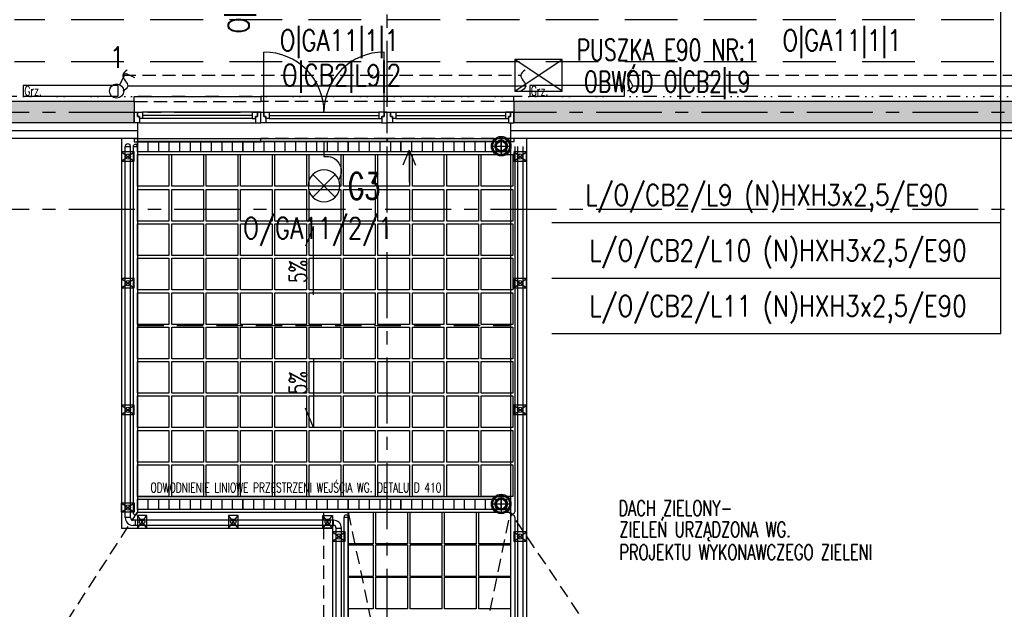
# Model space of a CAD drawing. Extents: x 41755 to 123924, y -112333 to 86187.
# Tile 244 of 256: x 104362 to 105296, y -6632 to -6073. Entities that reach past the tile are written whole.
import ezdxf
from ezdxf.enums import TextEntityAlignment as Align

# ---------------------------------------------------------------- set-up
doc = ezdxf.new("R2010")
doc.units = 0
doc.header["$LTSCALE"] = 50
for name, pattern in [('CENTER', [2, 1.25, -0.25, 0.25, -0.25]), ('DASHED', [0.75, 0.5, -0.25]), ('DASHED2', [0.375, 0.25, -0.125]), ('DIVIDE', [31.75, 12.7, -6.35, 0, -6.35, 0, -6.35])]:
    doc.linetypes.add(name, pattern=pattern)
doc.layers.get('0').update_dxf_attribs({"color": 101, "linetype": 'CONTINUOUS'})
for name, color, linetype in [('E-90', 6, 'CONTINUOUS'), ('E35', 6, 'CONTINUOUS'), ('Ele-balustrada', 8, 'CONTINUOUS'), ('Ins-co', 2, 'CONTINUOUS'), ('Ins-kan', 54, 'CONTINUOUS'), ('Ins-went', 141, 'CONTINUOUS'), ('Ins-wod', 4, 'CONTINUOUS'), ('Okn---okna', 5, 'CONTINUOUS'), ('Opis-spadki', 61, 'CONTINUOUS'), ('Os-osie glowne', 1, 'CENTER'), ('Pos-ceramika', 14, 'CONTINUOUS'), ('Sc-beton', 7, 'CONTINUOUS'), ('Sc-beton-hatch', 86, 'CONTINUOUS'), ('Sc-izolacja term-styropian', 151, 'STYROPIAN-KA'), ('Sch-opis', 51, 'CONTINUOUS'), ('Suf-widok', 8, 'CONTINUOUS'), ('W-idok', 8, 'CONTINUOUS'), ('W-otwor-strop', 1, 'CONTINUOUS'), ('W-widok-spadki', 61, 'CONTINUOUS')]:
    doc.layers.add(name, color=color, linetype=linetype)
doc.styles.add('ROMANS', font='romans', dxfattribs={"width": 0.85})
doc.linetypes.add('BATTING', pattern='A,0.0001,-0.1,[134,ltypeshp.shx,S=0.1,R=0,X=-0.1,Y=0],-0.2,[134,ltypeshp.shx,S=0.1,R=180,X=0.1,Y=0],-0.1', length=0.4001)
doc.linetypes.add('STYROPIAN-KA', pattern='A,0.0001,-0.1,[135,ltypeshp.shx,S=0.1,R=0,X=-0.1,Y=0],0,[135,ltypeshp.shx,S=0.1,R=180,X=0.1,Y=0],-0.1', length=0.2001)

# ---------------------------------------------------------------- blocks, each defined once
blk = doc.blocks.new('_wojektjey')
for p, q in [((-120, 10), (-120, 15)), ((-120, 15), (0, 15)), ((0, 15), (0, 10)), ((-8, 0), (-112, 0)), ((-8, -3), (-112, -3)), ((-8, -6), (-112, -6)), ((-115, -10), (-5, -10)), ((-120, -25), (-120, -28)), ((-120, -28), (0, -28)), ((0, -28), (0, -25))]:
    blk.add_line(p, q)
at = {"linetype": 'DASHED2'}
for p, q in [((-120, 10), (0, 10)), ((-120, -25), (0, -25))]:
    blk.add_line(p, q, dxfattribs=at)
for points in [[(-5, -10), (0, -10), (0, 0), (-3, 0), (-3, -4), (-5, -4)], [(-115, -10), (-120, -10), (-120, 0), (-117, 0), (-117, -4), (-115, -4)], [(-112, -6), (-115, -6), (-115, -4), (-117, -4), (-117, 0), (-115, 0), (-112, 0)], [(-8, -6), (-5, -6), (-5, -4), (-3, -4), (-3, 0), (-5, 0), (-8, 0)]]:
    blk.add_lwpolyline(points, close=True)
blk = doc.blocks.new('_hjgfkjhkj')
for p, q in [((0, 15), (-120, 15)), ((-120, 15), (-120, 10)), ((0, 10), (0, 15)), ((-112, 0), (-8, 0)), ((-112, -3), (-8, -3)), ((-112, -6), (-8, -6)), ((-5, -10), (-115, -10)), ((-120, -28), (-120, -25)), ((0, -28), (-120, -28)), ((0, -25), (0, -28))]:
    blk.add_line(p, q)
at = {"linetype": 'DASHED2'}
for p, q in [((0, 10), (-120, 10)), ((0, -25), (-120, -25))]:
    blk.add_line(p, q, dxfattribs=at)
for points in [[(-117, 0), (-117, 57)], [(-3, 0), (-3, 57)]]:
    blk.add_lwpolyline(points)
for points in [[(-115, -10), (-120, -10), (-120, 0), (-117, 0), (-117, -4), (-115, -4)], [(-112, -6), (-115, -6), (-115, -4), (-117, -4), (-117, 0), (-115, 0), (-112, 0)], [(-5, -10), (0, -10), (0, 0), (-3, 0), (-3, -4), (-5, -4)], [(-8, -6), (-5, -6), (-5, -4), (-3, -4), (-3, 0), (-5, 0), (-8, 0)]]:
    blk.add_lwpolyline(points, close=True)
for centre, start, end in [((-117, 0), 0, 90), ((-3, 0), 90, 180)]:
    blk.add_arc(centre, 57, start, end)
blk = doc.blocks.new('_STRZAŁKA_WENT')
for q in [(-6.02, -14.01), (0, -30.24), (6.02, -14.01)]:
    blk.add_line((0, 0), q)
blk = doc.blocks.new('SPADKI')
at = {"ltscale": 25}
blk.add_lwpolyline([(0, 0), (0, -70), (-8, -50), (-8, -50)], dxfattribs=at)
at = {"ltscale": 25, "style": 'ROMANS', "width": 0.7}
blk.add_attdef('SP%', text='', height=18, rotation=90, dxfattribs=at).set_placement((-4.9, -24), align=Align.CENTER)
blk = doc.blocks.new('odwodnienie-liniowe2_mb')
at = {"ltscale": 25}
for p, q in [((0, 7.5), (100, 7.5)), ((10, 5), (10, -5)), ((20, 5), (20, -5)), ((30, 5), (30, -5)), ((40, 5), (40, -5)), ((50, 5), (50, -5)), ((60, 5), (60, -5)), ((70, 5), (70, -5)), ((80, 5), (80, -5)), ((90, 5), (90, -5)), ((0, -7.5), (100, -7.5))]:
    blk.add_line(p, q, dxfattribs=at)
blk.add_lwpolyline([(0, 5), (100, 5), (100, -5), (0, -5)], close=True, dxfattribs=at)
blk = doc.blocks.new('_VKJXKDFJKJFHKJGFJHKVCJKHGHJ')
at = {"layer": 'Ins-wod'}
for p, q in [((-7.87, 0), (7.87, 0)), ((0, 7.87), (0, -7.87)), ((0, -5.95), (0, 5.95)), ((0, 5.95), (0, -5.95))]:
    blk.add_line(p, q, dxfattribs=at)
for radius in [9.24, 8.12, 5.95, 5.25, 4.55]:
    blk.add_circle((0, 0), radius, dxfattribs=at)
blk = doc.blocks.new('A$C7F236BD7')
at = {"layer": 'E35', "ltscale": 0.2}
for p, q in [((-52.4, -10.69), (-31.01, 10.7)), ((-31.01, -10.69), (-52.4, 10.7))]:
    blk.add_line(p, q, dxfattribs=at)
at = {"layer": 'E35'}
blk.add_line((0, 0), (-14.01, 0), dxfattribs=at)
at = {"layer": 'E35', "ltscale": 0.2}
blk.add_circle((-41.7, 0), 15.12, dxfattribs=at)
at = {"layer": 'E35'}
blk.add_arc((-27.86, 2.36), 14.04, 350.33159, 124.49886, dxfattribs=at)

msp = doc.modelspace()

# ---------------------------------------------------------------- hatches: boundary and pattern name
at = {"layer": 'Sc-beton-hatch'}
h = msp.add_hatch(dxfattribs=at)
h.set_pattern_fill('ANSI33', color=256, style=0)
h.set_pattern_definition([(45, (48983.4185, 565.478), (-4.49012806, 4.49012806), []), (45, (48987.9087, 565.478), (-4.49012806, 4.49012806), [3.175, -1.5875])])
h.paths.add_polyline_path([(110735.966, -5930.641), (110735.966, -5910.641), (110669.966, -5910.641), (110669.966, -5930.641)])
h.paths.add_polyline_path([(110595.966, -5930.641), (110595.966, -5910.641), (110380.966, -5910.641), (110380.966, -5930.641)])
h.paths.add_polyline_path([(110480.966, -5420.641), (110480.966, -5400.641), (110420.966, -5400.641), (110420.966, -5420.641), (110440.966, -5420.641)])
h.paths.add_polyline_path([(110038.966, -5420.641), (110038.966, -5400.641), (109530.966, -5400.641), (109530.966, -5420.641), (109570.966, -5420.641), (109570.966, -5910.641), (109369.466, -5910.641), (109369.466, -5930.641), (110280.966, -5930.641), (110280.966, -5910.641), (109590.966, -5910.641), (109590.966, -5420.641)])
h.paths.add_polyline_path([(109170.966, -6150.641), (109170.966, -6170.641), (110210.966, -6170.641), (110210.966, -6150.641)])
h.paths.add_polyline_path([(108990.966, -5910.641), (108990.966, -5850.641), (108970.966, -5850.641), (108970.966, -5910.641), (108670.966, -5910.641), (108670.966, -5930.641), (109239.466, -5930.641), (109239.466, -5910.641)])
h.paths.add_polyline_path([(108990.966, -5655.641), (108970.966, -5655.641), (108970.966, -5675.641), (108990.966, -5675.641)])
h.paths.add_polyline_path([(108950.966, -5400.641), (108950.966, -5420.641), (108970.966, -5420.641), (108970.966, -5480.641), (108990.966, -5480.641), (108990.966, -5420.641), (109010.966, -5420.641), (109010.966, -5400.641)])
h.paths.add_polyline_path([(108342.966, -5400.641), (108342.966, -5973.641), (108362.966, -5973.641), (108362.966, -5930.641), (108540.966, -5930.641), (108540.966, -5910.641), (108362.966, -5910.641), (108362.966, -5420.641), (108640.966, -5420.641), (108640.966, -5400.641)])
h.paths.add_polyline_path([(107982.966, -5400.641), (107982.966, -5420.641), (108320.966, -5420.641), (108320.966, -5910.641), (108298.966, -5910.641), (108298.966, -5930.641), (108320.966, -5930.641), (108320.966, -5973.641), (108340.966, -5973.641), (108340.966, -5400.641)])
h.paths.add_polyline_path([(108362.966, -6150.641), (108362.966, -6108.641), (108342.966, -6108.641), (108342.966, -6170.641), (108740.966, -6170.641), (108740.966, -6150.641)])
h.paths.add_polyline_path([(108340.966, -6170.641), (108340.966, -6108.641), (108320.966, -6108.641), (108320.966, -6150.641), (107700.966, -6150.641), (107700.966, -6170.641)])
h.paths.add_polyline_path([(107995.966, -5910.641), (107995.966, -5930.641), (108238.966, -5930.641), (108238.966, -5910.641)], flags=17)
h.paths.add_polyline_path([(107799.966, -5910.641), (107799.966, -5930.641), (107865.966, -5930.641), (107865.966, -5910.641)])
h.paths.add_polyline_path([(107725.966, -5930.641), (107725.966, -5910.641), (107550.966, -5910.641), (107550.966, -5930.641)])
h.paths.add_polyline_path([(107430.966, -5930.641), (107430.966, -5910.641), (107308.966, -5910.641), (107308.966, -5930.641)])
h.paths.add_polyline_path([(106300.966, -6150.641), (106300.966, -6170.641), (107340.966, -6170.641), (107340.966, -6150.641)])
h.paths.add_polyline_path([(107188.966, -5930.641), (107188.966, -5910.641), (107140.966, -5910.641), (107140.966, -5930.641)])
h.paths.add_polyline_path([(107040.966, -5930.641), (107040.966, -5910.641), (106830.966, -5910.641), (106830.966, -5930.641)], flags=16)
h.paths.add_polyline_path([(107168.966, -5420.641), (107168.966, -5400.641), (106660.966, -5400.641), (106660.966, -5420.641), (106700.966, -5420.641), (106700.966, -5910.641), (106618.966, -5910.641), (106618.966, -5930.641), (106730.966, -5930.641), (106730.966, -5910.641), (106720.966, -5910.641), (106720.966, -5420.641)])
h.paths.add_polyline_path([(106518.966, -5930.641), (106518.966, -5910.641), (106291.966, -5910.641), (106291.966, -5930.641)])
h.paths.add_polyline_path([(106120.966, -5910.641), (106120.966, -5420.641), (106140.966, -5420.641), (106140.966, -5400.641), (106080.966, -5400.641), (106080.966, -5420.641), (106100.966, -5420.641), (106100.966, -5910.641), (105979.966, -5910.641), (105979.966, -5930.641), (106191.966, -5930.641), (106191.966, -5910.641)])
h.paths.add_polyline_path([(105659.966, -5910.641), (105659.966, -5930.641), (105879.966, -5930.641), (105879.966, -5910.641)])
h.paths.add_polyline_path([(105492.966, -6150.641), (105492.966, -6108.641), (105472.966, -6108.641), (105472.966, -6170.641), (105870.966, -6170.641), (105870.966, -6150.641)])
h.paths.add_polyline_path([(105559.966, -5930.641), (105559.966, -5910.641), (105492.966, -5910.641), (105492.966, -5420.641), (105770.966, -5420.641), (105770.966, -5400.641), (105472.966, -5400.641), (105472.966, -5973.641), (105492.966, -5973.641), (105492.966, -5930.641)])
h.paths.add_polyline_path([(105450.966, -5910.641), (105428.966, -5910.641), (105428.966, -5930.641), (105450.966, -5930.641), (105450.966, -5973.641), (105470.966, -5973.641), (105470.966, -5400.641), (105112.966, -5400.641), (105112.966, -5420.641), (105450.966, -5420.641)])
h.paths.add_polyline_path([(105470.966, -6170.641), (105470.966, -6108.641), (105450.966, -6108.641), (105450.966, -6150.641), (104830.966, -6150.641), (104830.966, -6170.641)])
h.paths.add_polyline_path([(105260.966, -5910.641), (105260.966, -5930.641), (105368.966, -5930.641), (105368.966, -5910.641)], flags=16)
h.paths.add_polyline_path([(105160.966, -5930.641), (105160.966, -5910.641), (105059.966, -5910.641), (105059.966, -5930.641)])
h.paths.add_polyline_path([(105014.966, -5930.641), (105014.966, -5910.641), (104929.966, -5910.641), (104929.966, -5930.641)])
h.paths.add_polyline_path([(104855.966, -5930.641), (104855.966, -5910.641), (104715.966, -5910.641), (104715.966, -5930.641)])
h.paths.add_polyline_path([(104740.966, -5420.641), (104740.966, -5400.641), (104680.966, -5400.641), (104680.966, -5420.641)])
h.paths.add_polyline_path([(103790.966, -5400.641), (103790.966, -5420.641), (103830.966, -5420.641), (103830.966, -5910.641), (103540.966, -5910.641), (103540.966, -5930.641), (104585.966, -5930.641), (104585.966, -5910.641), (103850.966, -5910.641), (103850.966, -5420.641), (104298.966, -5420.641), (104298.966, -5400.641)])
h.paths.add_polyline_path([(104470.966, -6170.641), (104470.966, -6150.641), (103430.966, -6150.641), (103430.966, -6170.641)])
h.paths.add_polyline_path([(103440.966, -5930.641), (103440.966, -5910.641), (103250.966, -5910.641), (103250.966, -5420.641), (103270.966, -5420.641), (103270.966, -5400.641), (103210.966, -5400.641), (103210.966, -5420.641), (103230.966, -5420.641), (103230.966, -5910.641), (103077.966, -5910.641), (103077.966, -5930.641)])
h.paths.add_polyline_path([(103000.966, -6170.641), (103000.966, -6150.641), (102422.966, -6150.641), (102422.966, -6108.641), (102402.966, -6108.641), (102402.966, -6170.641)])
h.paths.add_polyline_path([(102977.966, -5930.641), (102977.966, -5910.641), (102653.966, -5910.641), (102653.966, -5930.641)])
h.paths.add_polyline_path([(102553.966, -5930.641), (102553.966, -5910.641), (102422.966, -5910.641), (102422.966, -5520.641), (102452.966, -5520.641), (102452.966, -5500.641), (102422.966, -5500.641), (102422.966, -5400.641), (102402.966, -5400.641), (102402.966, -5973.641), (102422.966, -5973.641), (102422.966, -5930.641)])
h.paths.add_polyline_path([(102582.966, -5500.641), (102552.966, -5500.641), (102552.966, -5520.641), (102602.966, -5520.641), (102602.966, -5420.641), (102642.966, -5420.641), (102642.966, -5400.641), (102582.966, -5400.641)])

# ---------------------------------------------------------------- linework, layer by layer
at = {"layer": 'E35', "linetype": 'Continuous', "ltscale": 0.3}
for p, q in [((105292.918, -6370.351), (105292.918, -6031.638)), ((104867.123, -6265.107), (105292.918, -6265.107)), ((104867.123, -6317.729), (105292.918, -6317.729)), ((104867.123, -6370.351), (105292.918, -6370.351))]:
    msp.add_line(p, q, dxfattribs=at)
at = {"layer": 'E35'}
for p, q in [((104876.834, -6140.733), (104831.834, -6110.733)), ((104831.834, -6140.733), (104876.834, -6110.733)), ((104457.296, -6134.608), (104462.822, -6123.572)), ((104462.822, -6123.572), (104471.357, -6127.846))]:
    msp.add_line(p, q, dxfattribs=at)
at = {"layer": 'E35', "ltscale": 0.2}
msp.add_lwpolyline([(104831.834, -6140.733), (104876.834, -6140.733), (104876.834, -6110.733), (104831.834, -6110.733)], close=True, dxfattribs=at)
at = {"layer": 'E35'}
msp.add_circle((104454.274, -6140.643), 6.75, dxfattribs=at)
at = {"layer": 'Ele-balustrada'}
for p, q in [((104458.966, -6207.141), (104470.966, -6198.141)), ((104458.966, -6198.141), (104470.966, -6207.141)), ((104458.966, -6207.141), (104470.966, -6198.141)), ((104458.966, -6198.141), (104470.966, -6207.141)), ((104462.466, -6544.641), (104462.466, -6193.141)), ((104462.466, -6193.141), (104467.466, -6193.141)), ((104467.466, -6544.641), (104467.466, -6193.141)), ((104469.966, -6193.141), (104473.966, -6193.141)), ((104830.966, -6207.141), (104842.966, -6198.141)), ((104830.966, -6198.141), (104842.966, -6207.141)), ((104458.966, -6327.141), (104470.966, -6318.141)), ((104458.966, -6318.141), (104470.966, -6327.141)), ((104458.966, -6327.141), (104470.966, -6318.141)), ((104458.966, -6318.141), (104470.966, -6327.141)), ((104830.966, -6327.141), (104842.966, -6318.141)), ((104830.966, -6318.141), (104842.966, -6327.141)), ((104830.966, -6327.141), (104842.966, -6318.141)), ((104830.966, -6318.141), (104842.966, -6327.141)), ((104458.966, -6447.141), (104470.966, -6438.141)), ((104458.966, -6438.141), (104470.966, -6447.141)), ((104458.966, -6447.141), (104470.966, -6438.141)), ((104458.966, -6438.141), (104470.966, -6447.141)), ((104830.966, -6447.141), (104842.966, -6438.141)), ((104830.966, -6438.141), (104842.966, -6447.141)), ((104830.966, -6447.141), (104842.966, -6438.141)), ((104830.966, -6438.141), (104842.966, -6447.141)), ((104458.966, -6530.641), (104470.966, -6539.641)), ((104458.966, -6539.641), (104470.966, -6530.641)), ((104467.466, -6544.641), (104462.466, -6544.641)), ((104482.966, -6554.641), (104473.966, -6542.641)), ((104473.966, -6554.641), (104482.966, -6542.641)), ((104569.466, -6554.641), (104560.466, -6542.641)), ((104560.466, -6554.641), (104569.466, -6542.641)), ((104649.966, -6554.641), (104658.966, -6542.641)), ((104658.966, -6554.641), (104649.966, -6542.641)), ((104669.966, -6544.141), (104673.966, -6544.141)), ((104659.966, -6547.141), (104469.966, -6547.141)), ((104659.966, -6552.141), (104469.966, -6552.141)), ((104471.966, -6547.141), (104471.966, -6552.141)), ((104659.966, -6552.141), (104659.966, -6547.141)), ((104662.466, -6969.641), (104662.466, -6554.641)), ((104662.466, -6554.641), (104667.466, -6554.641)), ((104667.466, -6969.641), (104667.466, -6554.641)), ((104658.966, -6567.141), (104670.966, -6558.141)), ((104658.966, -6558.141), (104670.966, -6567.141)), ((104830.966, -6567.141), (104842.966, -6558.141)), ((104830.966, -6558.141), (104842.966, -6567.141))]:
    msp.add_line(p, q, dxfattribs=at)
for points in [[(104458.966, -6207.141), (104470.966, -6207.141), (104470.966, -6198.141), (104458.966, -6198.141)], [(104458.966, -6207.141), (104470.966, -6207.141), (104470.966, -6198.141), (104458.966, -6198.141)], [(104830.966, -6207.141), (104842.966, -6207.141), (104842.966, -6198.141), (104830.966, -6198.141)], [(104458.966, -6327.141), (104470.966, -6327.141), (104470.966, -6318.141), (104458.966, -6318.141)], [(104458.966, -6327.141), (104470.966, -6327.141), (104470.966, -6318.141), (104458.966, -6318.141)], [(104830.966, -6327.141), (104842.966, -6327.141), (104842.966, -6318.141), (104830.966, -6318.141)], [(104830.966, -6327.141), (104842.966, -6327.141), (104842.966, -6318.141), (104830.966, -6318.141)], [(104458.966, -6447.141), (104470.966, -6447.141), (104470.966, -6438.141), (104458.966, -6438.141)], [(104458.966, -6447.141), (104470.966, -6447.141), (104470.966, -6438.141), (104458.966, -6438.141)], [(104830.966, -6447.141), (104842.966, -6447.141), (104842.966, -6438.141), (104830.966, -6438.141)], [(104830.966, -6447.141), (104842.966, -6447.141), (104842.966, -6438.141), (104830.966, -6438.141)], [(104458.966, -6530.641), (104470.966, -6530.641), (104470.966, -6539.641), (104458.966, -6539.641)], [(104482.966, -6554.641), (104482.966, -6542.641), (104473.966, -6542.641), (104473.966, -6554.641)], [(104569.466, -6554.641), (104569.466, -6542.641), (104560.466, -6542.641), (104560.466, -6554.641)], [(104649.966, -6554.641), (104649.966, -6542.641), (104658.966, -6542.641), (104658.966, -6554.641)], [(104658.966, -6567.141), (104670.966, -6567.141), (104670.966, -6558.141), (104658.966, -6558.141)], [(104830.966, -6567.141), (104842.966, -6567.141), (104842.966, -6558.141), (104830.966, -6558.141)]]:
    msp.add_lwpolyline(points, close=True, dxfattribs=at)
for points in [[(104469.966, -6193.141), (104469.966, -6540.141)], [(104473.966, -6193.141), (104473.966, -6540.141)], [(104827.966, -6193.141), (104827.966, -6539.141)], [(104831.966, -6193.141), (104831.966, -6539.141)], [(104834.466, -6193.141), (104834.466, -6969.641)], [(104839.466, -6193.141), (104839.466, -6969.641)], [(104669.966, -6969.641), (104669.966, -6544.141)], [(104673.966, -6969.641), (104673.966, -6544.141)], [(104827.966, -6544.141), (104827.966, -6969.641)], [(104831.966, -6544.141), (104831.966, -6969.641)]]:
    msp.add_lwpolyline(points, dxfattribs=at)
for centre in [(104464.966, -6202.641), (104464.966, -6202.641), (104836.966, -6202.641), (104464.966, -6322.641), (104464.966, -6322.641), (104836.966, -6322.641), (104836.966, -6322.641), (104464.966, -6442.641), (104464.966, -6442.641), (104836.966, -6442.641), (104836.966, -6442.641), (104464.966, -6535.141), (104478.466, -6548.641), (104564.966, -6548.641), (104654.466, -6548.641), (104664.966, -6562.641), (104836.966, -6562.641)]:
    msp.add_circle(centre, 2.5, dxfattribs=at)
for centre, radius, start, end in [((104464.966, -6193.141), 2.5, 0, 180), ((104471.966, -6193.141), 2, 0, 180), ((104469.966, -6544.641), 7.5, 180, 270), ((104469.966, -6544.641), 2.5, 180, 270), ((104471.966, -6540.141), 2, 180, 0), ((104671.966, -6544.141), 2, 0, 180), ((104829.966, -6539.141), 2, 180, 0), ((104829.966, -6544.141), 2, 0, 180), ((104659.966, -6554.641), 7.5, 0, 90), ((104659.966, -6554.641), 2.5, 0, 90)]:
    msp.add_arc(centre, radius, start, end, dxfattribs=at)
at = {"layer": 'Ins-co', "linetype": 'DASHED', "ltscale": 0.5}
for p, q in [((104460.163, -6125.641), (104837.63, -6125.641)), ((104938.673, -6125.641), (105986.72, -6125.641))]:
    msp.add_line(p, q, dxfattribs=at)
at = {"layer": 'Ins-co', "linetype": 'Continuous', "ltscale": 0.5}
for p, q in [((104464.848, -6135.641), (104842.316, -6135.641)), ((104943.358, -6135.641), (105991.406, -6135.641))]:
    msp.add_line(p, q, dxfattribs=at)
at = {"layer": 'Ins-co'}
for points in [[(104365.775, -6135.458), (104365.775, -6145.458), (104455.775, -6145.458), (104455.775, -6135.458)], [(104846.093, -6135.458), (104846.093, -6145.458), (104936.093, -6145.458), (104936.093, -6135.458)]]:
    msp.add_lwpolyline(points, close=True, dxfattribs=at)
at = {"layer": 'Ins-co', "linetype": 'Continuous', "ltscale": 0.5}
for points in [[(104464.365, -6120.715), (104460.16, -6125.664), (104464.832, -6135.936), (104460.347, -6140.792)], [(104841.832, -6120.715), (104837.628, -6125.664), (104842.3, -6135.936), (104837.815, -6140.792)], [(104942.875, -6120.715), (104938.67, -6125.664), (104943.342, -6135.936), (104938.857, -6140.792)]]:
    msp.add_spline(points, degree=3, dxfattribs=at)
at = {"layer": 'Ins-went', "linetype": 'DASHED', "ltscale": 2}
for p, q in [((105436.273, -6073.012), (104357.473, -6073.012)), ((105436.273, -6113.012), (104357.473, -6113.012))]:
    msp.add_line(p, q, dxfattribs=at)
at = {"layer": 'Os-osie glowne'}
for points in [[(104710.966, -10955.641), (104710.966, -4978.641)], [(99508.966, -6160.641), (111775.966, -6160.641)], [(99508.966, -6252.641), (111775.966, -6252.641)]]:
    msp.add_lwpolyline(points, dxfattribs=at)
at = {"layer": 'Pos-ceramika'}
for points in [[(104473.966, -6200.641), (104503.966, -6200.641), (104503.966, -6230.641), (104473.966, -6230.641)], [(104506.566, -6200.641), (104536.566, -6200.641), (104536.566, -6230.641), (104506.566, -6230.641)], [(104539.166, -6200.641), (104569.166, -6200.641), (104569.166, -6230.641), (104539.166, -6230.641)], [(104571.766, -6200.641), (104601.766, -6200.641), (104601.766, -6230.641), (104571.766, -6230.641)], [(104604.366, -6200.641), (104634.366, -6200.641), (104634.366, -6230.641), (104604.366, -6230.641)], [(104636.966, -6200.641), (104666.966, -6200.641), (104666.966, -6230.641), (104636.966, -6230.641)], [(104669.566, -6200.641), (104699.566, -6200.641), (104699.566, -6230.641), (104669.566, -6230.641)], [(104702.166, -6200.641), (104732.166, -6200.641), (104732.166, -6230.641), (104702.166, -6230.641)], [(104734.766, -6200.641), (104764.766, -6200.641), (104764.766, -6230.641), (104734.766, -6230.641)], [(104767.366, -6200.641), (104797.366, -6200.641), (104797.366, -6230.641), (104767.366, -6230.641)], [(104799.966, -6200.641), (104829.966, -6200.641), (104829.966, -6230.641), (104799.966, -6230.641)], [(104473.966, -6233.841), (104503.966, -6233.841), (104503.966, -6263.841), (104473.966, -6263.841)], [(104506.566, -6233.841), (104536.566, -6233.841), (104536.566, -6263.841), (104506.566, -6263.841)], [(104539.166, -6233.841), (104569.166, -6233.841), (104569.166, -6263.841), (104539.166, -6263.841)], [(104571.766, -6233.841), (104601.766, -6233.841), (104601.766, -6263.841), (104571.766, -6263.841)], [(104604.366, -6233.841), (104634.366, -6233.841), (104634.366, -6263.841), (104604.366, -6263.841)], [(104636.966, -6233.841), (104666.966, -6233.841), (104666.966, -6263.841), (104636.966, -6263.841)], [(104669.566, -6233.841), (104699.566, -6233.841), (104699.566, -6263.841), (104669.566, -6263.841)], [(104702.166, -6233.841), (104732.166, -6233.841), (104732.166, -6263.841), (104702.166, -6263.841)], [(104734.766, -6233.841), (104764.766, -6233.841), (104764.766, -6263.841), (104734.766, -6263.841)], [(104767.366, -6233.841), (104797.366, -6233.841), (104797.366, -6263.841), (104767.366, -6263.841)], [(104799.966, -6233.841), (104829.966, -6233.841), (104829.966, -6263.841), (104799.966, -6263.841)], [(104473.966, -6266.441), (104503.966, -6266.441), (104503.966, -6296.441), (104473.966, -6296.441)], [(104506.566, -6266.441), (104536.566, -6266.441), (104536.566, -6296.441), (104506.566, -6296.441)], [(104539.166, -6266.441), (104569.166, -6266.441), (104569.166, -6296.441), (104539.166, -6296.441)], [(104571.766, -6266.441), (104601.766, -6266.441), (104601.766, -6296.441), (104571.766, -6296.441)], [(104604.366, -6266.441), (104634.366, -6266.441), (104634.366, -6296.441), (104604.366, -6296.441)], [(104636.966, -6266.441), (104666.966, -6266.441), (104666.966, -6296.441), (104636.966, -6296.441)], [(104669.566, -6266.441), (104699.566, -6266.441), (104699.566, -6296.441), (104669.566, -6296.441)], [(104702.166, -6266.441), (104732.166, -6266.441), (104732.166, -6296.441), (104702.166, -6296.441)], [(104734.766, -6266.441), (104764.766, -6266.441), (104764.766, -6296.441), (104734.766, -6296.441)], [(104767.366, -6266.441), (104797.366, -6266.441), (104797.366, -6296.441), (104767.366, -6296.441)], [(104799.966, -6266.441), (104829.966, -6266.441), (104829.966, -6296.441), (104799.966, -6296.441)], [(104473.966, -6299.041), (104503.966, -6299.041), (104503.966, -6329.041), (104473.966, -6329.041)], [(104506.566, -6299.041), (104536.566, -6299.041), (104536.566, -6329.041), (104506.566, -6329.041)], [(104539.166, -6299.041), (104569.166, -6299.041), (104569.166, -6329.041), (104539.166, -6329.041)], [(104571.766, -6299.041), (104601.766, -6299.041), (104601.766, -6329.041), (104571.766, -6329.041)], [(104604.366, -6299.041), (104634.366, -6299.041), (104634.366, -6329.041), (104604.366, -6329.041)], [(104636.966, -6299.041), (104666.966, -6299.041), (104666.966, -6329.041), (104636.966, -6329.041)], [(104669.566, -6299.041), (104699.566, -6299.041), (104699.566, -6329.041), (104669.566, -6329.041)], [(104702.166, -6299.041), (104732.166, -6299.041), (104732.166, -6329.041), (104702.166, -6329.041)], [(104734.766, -6299.041), (104764.766, -6299.041), (104764.766, -6329.041), (104734.766, -6329.041)], [(104767.366, -6299.041), (104797.366, -6299.041), (104797.366, -6329.041), (104767.366, -6329.041)], [(104799.966, -6299.041), (104829.966, -6299.041), (104829.966, -6329.041), (104799.966, -6329.041)], [(104473.966, -6331.641), (104503.966, -6331.641), (104503.966, -6361.641), (104473.966, -6361.641)], [(104506.566, -6331.641), (104536.566, -6331.641), (104536.566, -6361.641), (104506.566, -6361.641)], [(104539.166, -6331.641), (104569.166, -6331.641), (104569.166, -6361.641), (104539.166, -6361.641)], [(104571.766, -6331.641), (104601.766, -6331.641), (104601.766, -6361.641), (104571.766, -6361.641)], [(104604.366, -6331.641), (104634.366, -6331.641), (104634.366, -6361.641), (104604.366, -6361.641)], [(104636.966, -6331.641), (104666.966, -6331.641), (104666.966, -6361.641), (104636.966, -6361.641)], [(104669.566, -6331.641), (104699.566, -6331.641), (104699.566, -6361.641), (104669.566, -6361.641)], [(104702.166, -6331.641), (104732.166, -6331.641), (104732.166, -6361.641), (104702.166, -6361.641)], [(104734.766, -6331.641), (104764.766, -6331.641), (104764.766, -6361.641), (104734.766, -6361.641)], [(104767.366, -6331.641), (104797.366, -6331.641), (104797.366, -6361.641), (104767.366, -6361.641)], [(104799.966, -6331.641), (104829.966, -6331.641), (104829.966, -6361.641), (104799.966, -6361.641)], [(104473.966, -6364.241), (104503.966, -6364.241), (104503.966, -6394.241), (104473.966, -6394.241)], [(104506.566, -6364.241), (104536.566, -6364.241), (104536.566, -6394.241), (104506.566, -6394.241)], [(104539.166, -6364.241), (104569.166, -6364.241), (104569.166, -6394.241), (104539.166, -6394.241)], [(104571.766, -6364.241), (104601.766, -6364.241), (104601.766, -6394.241), (104571.766, -6394.241)], [(104604.366, -6364.241), (104634.366, -6364.241), (104634.366, -6394.241), (104604.366, -6394.241)], [(104636.966, -6364.241), (104666.966, -6364.241), (104666.966, -6394.241), (104636.966, -6394.241)], [(104669.566, -6364.241), (104699.566, -6364.241), (104699.566, -6394.241), (104669.566, -6394.241)], [(104702.166, -6364.241), (104732.166, -6364.241), (104732.166, -6394.241), (104702.166, -6394.241)], [(104734.766, -6364.241), (104764.766, -6364.241), (104764.766, -6394.241), (104734.766, -6394.241)], [(104767.366, -6364.241), (104797.366, -6364.241), (104797.366, -6394.241), (104767.366, -6394.241)], [(104799.966, -6364.241), (104829.966, -6364.241), (104829.966, -6394.241), (104799.966, -6394.241)], [(104473.966, -6396.841), (104503.966, -6396.841), (104503.966, -6426.841), (104473.966, -6426.841)], [(104506.566, -6396.841), (104536.566, -6396.841), (104536.566, -6426.841), (104506.566, -6426.841)], [(104539.166, -6396.841), (104569.166, -6396.841), (104569.166, -6426.841), (104539.166, -6426.841)], [(104571.766, -6396.841), (104601.766, -6396.841), (104601.766, -6426.841), (104571.766, -6426.841)], [(104604.366, -6396.841), (104634.366, -6396.841), (104634.366, -6426.841), (104604.366, -6426.841)], [(104636.966, -6396.841), (104666.966, -6396.841), (104666.966, -6426.841), (104636.966, -6426.841)], [(104669.566, -6396.841), (104699.566, -6396.841), (104699.566, -6426.841), (104669.566, -6426.841)], [(104702.166, -6396.841), (104732.166, -6396.841), (104732.166, -6426.841), (104702.166, -6426.841)], [(104734.766, -6396.841), (104764.766, -6396.841), (104764.766, -6426.841), (104734.766, -6426.841)], [(104767.366, -6396.841), (104797.366, -6396.841), (104797.366, -6426.841), (104767.366, -6426.841)], [(104799.966, -6396.841), (104829.966, -6396.841), (104829.966, -6426.841), (104799.966, -6426.841)], [(104473.966, -6429.441), (104503.966, -6429.441), (104503.966, -6459.441), (104473.966, -6459.441)], [(104506.566, -6429.441), (104536.566, -6429.441), (104536.566, -6459.441), (104506.566, -6459.441)], [(104539.166, -6429.441), (104569.166, -6429.441), (104569.166, -6459.441), (104539.166, -6459.441)], [(104571.766, -6429.441), (104601.766, -6429.441), (104601.766, -6459.441), (104571.766, -6459.441)], [(104604.366, -6429.441), (104634.366, -6429.441), (104634.366, -6459.441), (104604.366, -6459.441)], [(104636.966, -6429.441), (104666.966, -6429.441), (104666.966, -6459.441), (104636.966, -6459.441)], [(104669.566, -6429.441), (104699.566, -6429.441), (104699.566, -6459.441), (104669.566, -6459.441)], [(104702.166, -6429.441), (104732.166, -6429.441), (104732.166, -6459.441), (104702.166, -6459.441)], [(104734.766, -6429.441), (104764.766, -6429.441), (104764.766, -6459.441), (104734.766, -6459.441)], [(104767.366, -6429.441), (104797.366, -6429.441), (104797.366, -6459.441), (104767.366, -6459.441)], [(104799.966, -6429.441), (104829.966, -6429.441), (104829.966, -6459.441), (104799.966, -6459.441)], [(104473.966, -6462.041), (104503.966, -6462.041), (104503.966, -6492.041), (104473.966, -6492.041)], [(104506.566, -6462.041), (104536.566, -6462.041), (104536.566, -6492.041), (104506.566, -6492.041)], [(104539.166, -6462.041), (104569.166, -6462.041), (104569.166, -6492.041), (104539.166, -6492.041)], [(104571.766, -6462.041), (104601.766, -6462.041), (104601.766, -6492.041), (104571.766, -6492.041)], [(104604.366, -6462.041), (104634.366, -6462.041), (104634.366, -6492.041), (104604.366, -6492.041)], [(104636.966, -6462.041), (104666.966, -6462.041), (104666.966, -6492.041), (104636.966, -6492.041)], [(104669.566, -6462.041), (104699.566, -6462.041), (104699.566, -6492.041), (104669.566, -6492.041)], [(104702.166, -6462.041), (104732.166, -6462.041), (104732.166, -6492.041), (104702.166, -6492.041)], [(104734.766, -6462.041), (104764.766, -6462.041), (104764.766, -6492.041), (104734.766, -6492.041)], [(104767.366, -6462.041), (104797.366, -6462.041), (104797.366, -6492.041), (104767.366, -6492.041)], [(104799.966, -6462.041), (104829.966, -6462.041), (104829.966, -6492.041), (104799.966, -6492.041)], [(104473.966, -6494.641), (104503.966, -6494.641), (104503.966, -6524.641), (104473.966, -6524.641)], [(104506.566, -6494.641), (104536.566, -6494.641), (104536.566, -6524.641), (104506.566, -6524.641)], [(104539.166, -6494.641), (104569.166, -6494.641), (104569.166, -6524.641), (104539.166, -6524.641)], [(104571.766, -6494.641), (104601.766, -6494.641), (104601.766, -6524.641), (104571.766, -6524.641)], [(104604.366, -6494.641), (104634.366, -6494.641), (104634.366, -6524.641), (104604.366, -6524.641)], [(104636.966, -6494.641), (104666.966, -6494.641), (104666.966, -6524.641), (104636.966, -6524.641)], [(104669.566, -6494.641), (104699.566, -6494.641), (104699.566, -6524.641), (104669.566, -6524.641)], [(104702.166, -6494.641), (104732.166, -6494.641), (104732.166, -6524.641), (104702.166, -6524.641)], [(104734.766, -6494.641), (104764.766, -6494.641), (104764.766, -6524.641), (104734.766, -6524.641)], [(104767.366, -6494.641), (104797.366, -6494.641), (104797.366, -6524.641), (104767.366, -6524.641)], [(104799.966, -6494.641), (104829.966, -6494.641), (104829.966, -6524.641), (104799.966, -6524.641)], [(104673.966, -6539.641), (104697.566, -6539.641), (104697.566, -6569.641), (104673.966, -6569.641)], [(104700.166, -6539.641), (104730.166, -6539.641), (104730.166, -6569.641), (104700.166, -6569.641)], [(104732.766, -6539.641), (104762.766, -6539.641), (104762.766, -6569.641), (104732.766, -6569.641)], [(104765.366, -6539.641), (104795.366, -6539.641), (104795.366, -6569.641), (104765.366, -6569.641)], [(104797.966, -6539.641), (104827.966, -6539.641), (104827.966, -6569.641), (104797.966, -6569.641)], [(104673.966, -6570.411), (104697.566, -6570.411), (104697.566, -6600.411), (104673.966, -6600.411)], [(104700.166, -6570.411), (104730.166, -6570.411), (104730.166, -6600.411), (104700.166, -6600.411)], [(104732.766, -6570.411), (104762.766, -6570.411), (104762.766, -6600.411), (104732.766, -6600.411)], [(104765.366, -6570.411), (104795.366, -6570.411), (104795.366, -6600.411), (104765.366, -6600.411)], [(104797.966, -6570.411), (104827.966, -6570.411), (104827.966, -6600.411), (104797.966, -6600.411)], [(104673.966, -6601.181), (104697.566, -6601.181), (104697.566, -6631.181), (104673.966, -6631.181)], [(104700.166, -6601.181), (104730.166, -6601.181), (104730.166, -6631.181), (104700.166, -6631.181)], [(104732.766, -6601.181), (104762.766, -6601.181), (104762.766, -6631.181), (104732.766, -6631.181)], [(104765.366, -6601.181), (104795.366, -6601.181), (104795.366, -6631.181), (104765.366, -6631.181)], [(104797.966, -6601.181), (104827.966, -6601.181), (104827.966, -6631.181), (104797.966, -6631.181)]]:
    msp.add_lwpolyline(points, close=True, dxfattribs=at)
at = {"layer": 'Sc-beton'}
for points in [[(104470.966, -6150.641), (103430.966, -6150.641)], [(104470.966, -6150.641), (104470.966, -6170.641)], [(105450.966, -6150.641), (104830.966, -6150.641)], [(104830.966, -6150.641), (104830.966, -6170.641)], [(104470.966, -6170.641), (103430.966, -6170.641)], [(105470.966, -6170.641), (104830.966, -6170.641)]]:
    msp.add_lwpolyline(points, dxfattribs=at)
at = {"layer": 'Sc-izolacja term-styropian', "linetype": 'ByBlock'}
for points in [[(104473.966, -6170.641), (104473.966, -6185.411)], [(104827.966, -6170.641), (104827.966, -6185.641)], [(104473.966, -6185.641), (103427.966, -6185.641)], [(105470.966, -6185.641), (104827.966, -6185.641)]]:
    msp.add_lwpolyline(points, dxfattribs=at)
at = {"layer": 'Sc-izolacja term-styropian', "linetype": 'BATTING', "ltscale": 0.35}
for points in [[(104473.966, -6178.141), (103427.966, -6178.141)], [(105470.966, -6178.141), (104827.966, -6178.141)]]:
    msp.add_lwpolyline(points, dxfattribs=at)
at = {"layer": 'Suf-widok', "linetype": 'DIVIDE', "ltscale": 0.02}
msp.add_lwpolyline([(102427.966, -5935.641), (105445.966, -5935.641), (105445.966, -6145.641), (102427.966, -6145.641)], close=True, dxfattribs=at)
at = {"layer": 'W-idok'}
msp.add_line((104473.966, -6539.641), (104662.966, -6539.641), dxfattribs=at)
for points in [[(104458.966, -6185.641), (104458.966, -6554.641)], [(104473.966, -6185.641), (104473.966, -6539.641)], [(104827.966, -6185.641), (104827.966, -8958.641)], [(104842.966, -6185.641), (104842.966, -7262.784)], [(104673.966, -6539.641), (104673.966, -8958.641)], [(104458.966, -6554.641), (104658.966, -6554.641)], [(104658.966, -6554.641), (104658.966, -7183.097)]]:
    msp.add_lwpolyline(points, dxfattribs=at)
at = {"layer": 'W-idok', "linetype": 'DASHED'}
msp.add_lwpolyline([(104473.966, -6362.641), (104827.966, -6362.641)], dxfattribs=at)
at = {"layer": 'W-otwor-strop', "ltscale": 0.5}
for centre in [(104819.049, -6192.785), (104819.005, -6531.798)]:
    msp.add_circle(centre, 8, dxfattribs=at)
at = {"layer": 'W-widok-spadki', "linetype": 'DASHED', "ltscale": 0.5}
for points in [[(104010.966, -7256.641), (104473.966, -6539.641)], [(104650.966, -9752.641), (104650.966, -6539.641)], [(104673.966, -6539.641), (104750.966, -6908.141), (104827.966, -6539.641)], [(105312.966, -7256.641), (104827.966, -6539.641)]]:
    msp.add_lwpolyline(points, dxfattribs=at)

# ---------------------------------------------------------------- block references
for p in [(104819.049, -6192.785), (104819.005, -6531.798)]:
    msp.add_blockref('_VKJXKDFJKJFHKJGFJHKVCJKHGHJ', p)
at = {"layer": 'E35', "xscale": -1, "rotation": 270}
msp.add_blockref('A$C7F236BD7', (104650.966, -6188.641), dxfattribs=at)
at = {"layer": 'Ins-kan'}
for p in [(104473.966, -6193.141), (104573.966, -6193.141), (104673.966, -6193.141), (104723.966, -6193.141), (104473.966, -6532.141), (104573.966, -6532.141), (104673.966, -6532.141), (104723.966, -6532.141)]:
    msp.add_blockref('odwodnienie-liniowe2_mb', p, dxfattribs=at)
at = {"layer": 'Ins-went'}
msp.add_blockref('_STRZAŁKA_WENT', (104731.747, -6196.705), dxfattribs=at)
at = {"layer": 'Okn---okna'}
for name, p in [('_hjgfkjhkj', (104710.966, -6160.641)), ('_wojektjey', (104590.966, -6160.641))]:
    msp.add_blockref(name, p, dxfattribs=at)
at = {"layer": 'Okn---okna', "xscale": -1}
msp.add_blockref('_wojektjey', (104710.966, -6160.641), dxfattribs=at)
at = {"layer": 'Opis-spadki'}
ref = msp.add_blockref('SPADKI', (104640.904, -6333.761), dxfattribs=dict(at, xscale=-0.9245656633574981, yscale=0.924565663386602, zscale=0.9245656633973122, rotation=180))
ref.add_attrib('SP%', '5%', dxfattribs={"layer": '0', "ltscale": 25, "height": 16.6422, "rotation": 90, "style": 'ROMANS', "width": 0.7}).set_placement((104634.642, -6311.527), align=Align.CENTER)
ref = msp.add_blockref('SPADKI', (104640.904, -6394.722), dxfattribs=dict(at, xscale=0.9245656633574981, yscale=0.924565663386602, zscale=0.9245656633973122))
ref.add_attrib('SP%', '5%', dxfattribs={"layer": '0', "ltscale": 25, "height": 16.6422, "rotation": 90, "style": 'ROMANS', "width": 0.7}).set_placement((104634.642, -6416.956), align=Align.CENTER)

# ---------------------------------------------------------------- texts
at = {"layer": 'E-90', "style": 'ROMANS'}
for s, rotation, width, p in [('O|GA11|1|1', 90, 0.8, (104571.504, -6029.506)), ('O|GA11|1|1', 0, 0.8, (104665.484, -6094.08)), ('O|GA11|1|1', 0, 0.8, (105142.222, -6094.08)), ('1', 360, 0.8, (104454.731, -6108.59)), ('PUSZKA E90 NR:1', 0, 0.7, (104976.402, -6101.547)), ('O|CB2|L9|2', 360, 0.8, (104667.603, -6126.987)), ('OBWÓD O|CB2|L9', 0, 0.7, (104976.402, -6131.681)), ('O/GA11/2/1', 360, 0.8, (104645.199, -6271.875))]:
    msp.add_text(s, height=20, rotation=rotation, dxfattribs=dict(at, width=width)).set_placement(p, align=Align.MIDDLE)
at = {"layer": 'E35', "style": 'ROMANS', "width": 0.7}
msp.add_text('G3', height=25, dxfattribs=at).set_placement((104689.015, -6230.64), align=Align.MIDDLE)
at = {"layer": 'E35', "linetype": 'Continuous', "ltscale": 0.3, "style": 'ROMANS', "width": 0.8}
for s, p in [('L/O/CB2/L9 (N)HXH3x2,5/E90', (105070.733, -6240.436)), ('L/O/CB2/L10 (N)HXH3x2,5/E90', (105081.513, -6293.058)), ('L/O/CB2/L11 (N)HXH3x2,5/E90', (105081.513, -6345.68))]:
    msp.add_text(s, height=20, rotation=0, dxfattribs=at).set_placement(p, align=Align.MIDDLE)
at = {"layer": 'Ins-co', "style": 'ROMANS', "width": 0.7}
for p in [(104366.844, -6144.893), (104847.162, -6144.893)]:
    msp.add_text('Grz.', height=9, dxfattribs=at).set_placement(p)
at = {"layer": 'Sch-opis', "style": 'ROMANS', "width": 0.7}
for s, height, p in [('ODWODNIENIE LINIOWE PRZESTRZENI WEJŚCIA WG. DETALU D 410', 9, (104486.45, -6520.774)), ('DACH ZIELONY- ', 14.4, (104930.358, -6542.954)), ('ZIELEŃ URZĄDZONA WG.', 14.4, (104931.205, -6563.197)), ('PROJEKTU WYKONAWCZEGO ZIELENI', 14.4, (104931.205, -6584.745))]:
    msp.add_text(s, height=height, dxfattribs=at).set_placement(p)

doc.saveas('drawing.dxf')
